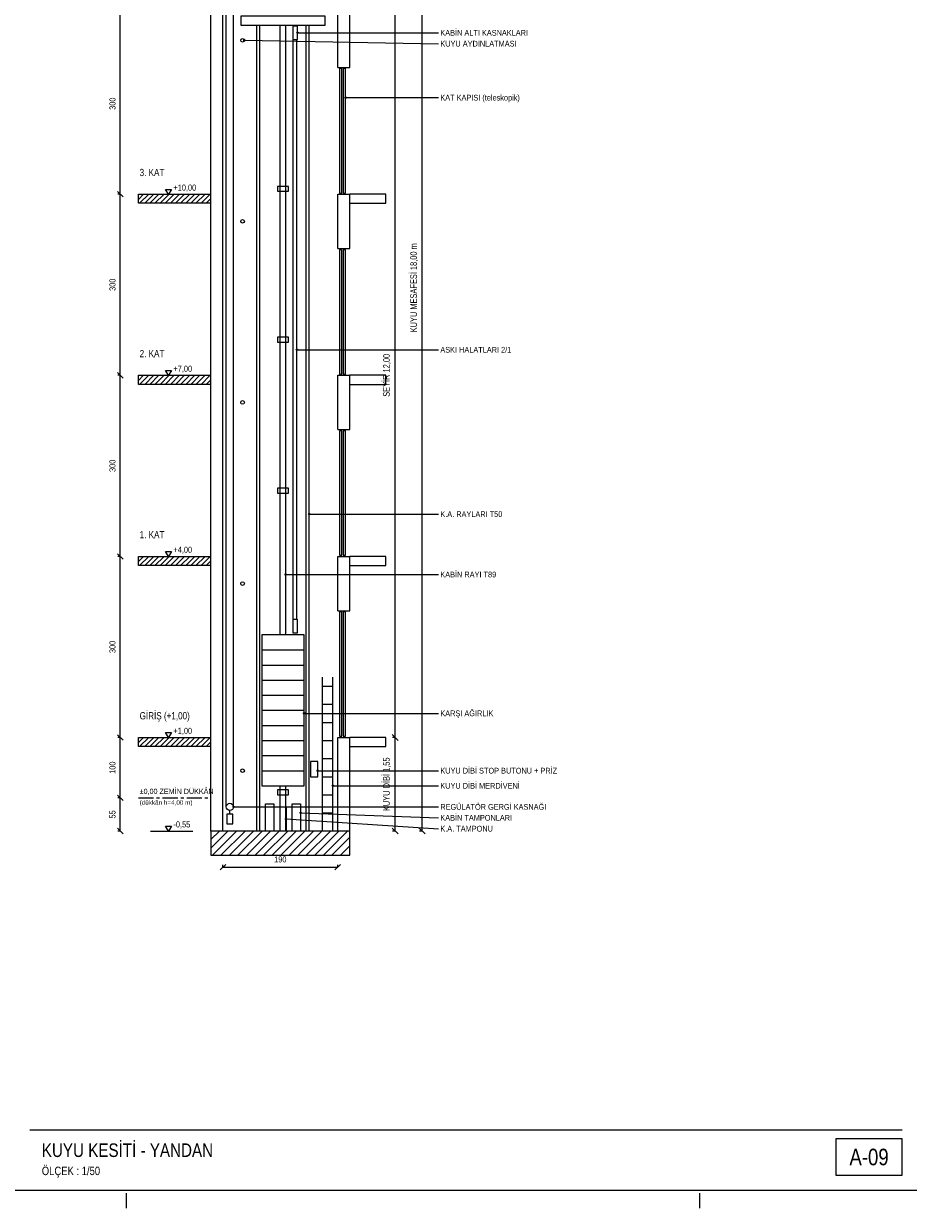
# Model space of a CAD drawing. Header units: centimetres. Extents: x 0 to 14545, y -30 to 2970.
# Tile 19 of 33: x 9430 to 10895, y -30 to 1932. Entities that reach past the tile are written whole.
import ezdxf
from ezdxf.enums import TextEntityAlignment as Align

# ---------------------------------------------------------------- set-up
doc = ezdxf.new("R2010")
doc.units = ezdxf.units.CM
doc.linetypes.add('CENTER', pattern=[40, 25, -5, 5, -5])
for name, color, linetype in [('ASN-ANTET', 4, 'CONTINUOUS'), ('ASN-BASLIK', 5, 'CONTINUOUS'), ('ASN-CERCEVE', 7, 'CONTINUOUS'), ('ASN-DUVAR', 7, 'CONTINUOUS'), ('ASN-EKSEN', 8, 'CENTER'), ('ASN-ELEKTRIK', 3, 'CONTINUOUS'), ('ASN-HALAT', 6, 'CONTINUOUS'), ('ASN-KA', 30, 'CONTINUOUS'), ('ASN-KABIN', 5, 'CONTINUOUS'), ('ASN-KAPI', 3, 'CONTINUOUS'), ('ASN-KOT', 2, 'CONTINUOUS'), ('ASN-MOTOR', 6, 'CONTINUOUS'), ('ASN-OLCU', 3, 'CONTINUOUS'), ('ASN-RAY', 1, 'CONTINUOUS'), ('ASN-TARAMA', 8, 'CONTINUOUS'), ('ASN-YAZI', 4, 'CONTINUOUS'), ('ASN-YUK', 1, 'CONTINUOUS')]:
    doc.layers.add(name, color=color, linetype=linetype)
doc.styles.get("Standard").update_dxf_attribs({"font": 'arial.ttf', "width": 0.8})

msp = doc.modelspace()

# ---------------------------------------------------------------- linework, layer by layer
at = {"layer": 'ASN-ANTET'}
msp.add_line((9440, 100), (10885, 100), dxfattribs=at)
msp.add_lwpolyline([(10775, 25), (10885, 25), (10885, 85), (10775, 85)], close=True, dxfattribs=at)
at = {"layer": 'ASN-CERCEVE'}
for points in [[(0, 0), (14545, 0), (14545, 2970), (0, 2970)], [(100, 0), (14520, 0), (14520, 2970), (100, 2970)]]:
    msp.add_lwpolyline(points, close=True, dxfattribs=at)
at = {"layer": 'ASN-DUVAR'}
for p, q in [((9740, 595), (9740, 2395)), ((9760, 595), (9760, 2395)), ((9950, 1860), (9950, 1950)), ((9970, 1860), (9970, 1950)), ((9950, 1860), (9970, 1860)), ((9950, 1560), (9950, 1650)), ((9950, 1650), (9970, 1650)), ((9970, 1560), (9970, 1650)), ((9950, 1560), (9970, 1560)), ((9950, 1260), (9950, 1350)), ((9950, 1350), (9970, 1350)), ((9970, 1260), (9970, 1350)), ((9950, 1260), (9970, 1260)), ((9950, 960), (9950, 1050)), ((9950, 1050), (9970, 1050)), ((9970, 960), (9970, 1050)), ((9950, 960), (9970, 960)), ((9950, 595), (9950, 750)), ((9950, 750), (9970, 750)), ((9970, 595), (9970, 750))]:
    msp.add_line(p, q, dxfattribs=at)
for points in [[(9740, 1635), (9620, 1635), (9620, 1650), (9740, 1650)], [(9970, 1635), (10030, 1635), (10030, 1650), (9970, 1650)], [(9740, 1335), (9620, 1335), (9620, 1350), (9740, 1350)], [(9970, 1335), (10030, 1335), (10030, 1350), (9970, 1350)], [(9740, 1035), (9620, 1035), (9620, 1050), (9740, 1050)], [(9970, 1035), (10030, 1035), (10030, 1050), (9970, 1050)], [(9740, 735), (9620, 735), (9620, 750), (9740, 750)], [(9970, 735), (10030, 735), (10030, 750), (9970, 750)]]:
    msp.add_lwpolyline(points, dxfattribs=at)
msp.add_lwpolyline([(9740, 555), (9970, 555), (9970, 595), (9740, 595)], close=True, dxfattribs=at)
at = {"layer": 'ASN-EKSEN'}
for p, q in [((9620, 650), (9735, 650)), ((9600, -30), (9600, -5)), ((10550, -30), (10550, -5))]:
    msp.add_line(p, q, dxfattribs=at)
at = {"layer": 'ASN-ELEKTRIK'}
msp.add_lwpolyline([(9905, 685), (9917, 685), (9917, 710), (9905, 710)], close=True, dxfattribs=at)
at = {"layer": 'ASN-HALAT'}
for p, q in [((9765.5, 635), (9765.5, 2340)), ((9777.5, 635), (9777.5, 2340)), ((9876.5, 945.6), (9876.5, 1906.4)), ((9882.5, 945.6), (9882.5, 1906.4))]:
    msp.add_line(p, q, dxfattribs=at)
at = {"layer": 'ASN-KA'}
for p, q in [((9824.5, 895), (9894.5, 895)), ((9824.5, 870), (9894.5, 870)), ((9824.5, 845), (9894.5, 845)), ((9824.5, 820), (9894.5, 820)), ((9824.5, 795), (9894.5, 795)), ((9824.5, 770), (9894.5, 770)), ((9824.5, 745), (9894.5, 745)), ((9824.5, 720), (9894.5, 720)), ((9824.5, 695), (9894.5, 695))]:
    msp.add_line(p, q, dxfattribs=at)
msp.add_lwpolyline([(9824.5, 670), (9894.5, 670), (9894.5, 920), (9824.5, 920)], close=True, dxfattribs=at)
at = {"layer": 'ASN-KABIN'}
msp.add_lwpolyline([(9789.5, 1930), (9929.5, 1930), (9929.5, 1945), (9789.5, 1945)], close=True, dxfattribs=at)
at = {"layer": 'ASN-KAPI'}
for p, q in [((9925, 595), (9925, 850)), ((9942, 595), (9942, 850)), ((9925, 835), (9942, 835)), ((9925, 805), (9942, 805)), ((9925, 775), (9942, 775)), ((9925, 745), (9942, 745)), ((9925, 715), (9942, 715)), ((9925, 685), (9942, 685)), ((9925, 655), (9942, 655)), ((9925, 625), (9942, 625))]:
    msp.add_line(p, q, dxfattribs=at)
for points in [[(9953, 1652), (9957, 1652), (9957, 1858), (9953, 1858)], [(9959, 1652), (9963, 1652), (9963, 1858), (9959, 1858)], [(9953, 1352), (9957, 1352), (9957, 1558), (9953, 1558)], [(9959, 1352), (9963, 1352), (9963, 1558), (9959, 1558)], [(9953, 1052), (9957, 1052), (9957, 1258), (9953, 1258)], [(9959, 1052), (9963, 1052), (9963, 1258), (9959, 1258)], [(9953, 752), (9957, 752), (9957, 958), (9953, 958)], [(9959, 752), (9963, 752), (9963, 958), (9959, 958)]]:
    msp.add_lwpolyline(points, close=True, dxfattribs=at)
at = {"layer": 'ASN-KOT'}
for p, q in [((9640, 1650), (9710, 1650)), ((9640, 1350), (9710, 1350)), ((9640, 1050), (9710, 1050)), ((9640, 750), (9710, 750)), ((9640, 595), (9710, 595))]:
    msp.add_line(p, q, dxfattribs=at)
for points in [[(9670, 1650), (9665, 1658), (9675, 1658)], [(9670, 1350), (9665, 1358), (9675, 1358)], [(9670, 1050), (9665, 1058), (9675, 1058)], [(9670, 750), (9665, 758), (9675, 758)], [(9670, 595), (9665, 603), (9675, 603)]]:
    msp.add_lwpolyline(points, close=True, dxfattribs=at)
at = {"layer": 'ASN-MOTOR'}
msp.add_line((9771.5, 623), (9771.5, 629), dxfattribs=at)
for points in [[(9875.5, 1906.4), (9883.5, 1906.4), (9883.5, 1928.4), (9875.5, 1928.4)], [(9875.5, 923.6), (9883.5, 923.6), (9883.5, 945.6), (9875.5, 945.6)], [(9766.5, 607), (9776.5, 607), (9776.5, 623), (9766.5, 623)]]:
    msp.add_lwpolyline(points, close=True, dxfattribs=at)
for centre, radius in [((9792.5, 1905), 3), ((9792.5, 1605), 3), ((9792.5, 1305), 3), ((9792.5, 1005), 3), ((9792.5, 695), 3), ((9771.5, 635), 6)]:
    msp.add_circle(centre, radius, dxfattribs=at)
at = {"layer": 'ASN-OLCU'}
for p, q in [((10090, 595), (10090, 2395)), ((9590, 1650), (9590, 1950)), ((10045, 750), (10045, 1950)), ((9594.5, 1645.5), (9585.5, 1654.5)), ((9594.5, 1645.5), (9585.5, 1654.5)), ((9590, 1650), (9586, 1650)), ((9590, 1650), (9586, 1650)), ((9590, 1350), (9590, 1650)), ((9594.5, 1345.5), (9585.5, 1354.5)), ((9594.5, 1345.5), (9585.5, 1354.5)), ((9590, 1350), (9586, 1350)), ((9590, 1350), (9586, 1350)), ((9590, 1050), (9590, 1350)), ((9594.5, 1045.5), (9585.5, 1054.5)), ((9594.5, 1045.5), (9585.5, 1054.5)), ((9590, 1050), (9586, 1050)), ((9590, 1050), (9586, 1050)), ((9590, 750), (9590, 1050)), ((9594.5, 745.5), (9585.5, 754.5)), ((9594.5, 745.5), (9585.5, 754.5)), ((9590, 750), (9586, 750)), ((9590, 750), (9586, 750)), ((9590, 650), (9590, 750)), ((10050, 745.1), (10040, 755)), ((10050, 745.1), (10040, 755)), ((10045, 750), (10040.6, 750)), ((10045, 750), (10040.6, 750)), ((10045, 595), (10045, 750)), ((9594.5, 645.5), (9585.5, 654.5)), ((9594.5, 645.5), (9585.5, 654.5)), ((9590, 650), (9586, 650)), ((9590, 650), (9586, 650)), ((9590, 595), (9590, 650)), ((9594.5, 590.5), (9585.5, 599.5)), ((9590, 595), (9586, 595)), ((10050, 590.1), (10040, 600)), ((10045, 595), (10040.6, 595)), ((10095, 590.1), (10085, 600)), ((10090, 595), (10085.6, 595)), ((9755.5, 530.5), (9764.5, 539.5)), ((9760, 535), (9760, 539)), ((9760, 535), (9950, 535)), ((9945.5, 530.5), (9954.5, 539.5)), ((9950, 535), (9950, 539))]:
    msp.add_line(p, q, dxfattribs=at)
at = {"layer": 'ASN-RAY'}
for p, q in [((9816, 595), (9816, 1930)), ((9821, 595), (9821, 1930)), ((9855, 920), (9855, 1930)), ((9864, 920), (9864, 1930)), ((9898, 595), (9898, 1930)), ((9903, 595), (9903, 1930)), ((9855, 595), (9855, 670)), ((9864, 595), (9864, 670))]:
    msp.add_line(p, q, dxfattribs=at)
for points in [[(9850.5, 1655), (9868.5, 1655), (9868.5, 1663), (9850.5, 1663)], [(9850.5, 1405), (9868.5, 1405), (9868.5, 1413), (9850.5, 1413)], [(9850.5, 1155), (9868.5, 1155), (9868.5, 1163), (9850.5, 1163)], [(9850.5, 655), (9868.5, 655), (9868.5, 663), (9850.5, 663)]]:
    msp.add_lwpolyline(points, close=True, dxfattribs=at)
at = {"layer": 'ASN-TARAMA'}
for p, q in [((9620, 1641.5), (9628.5, 1650)), ((9622, 1635), (9637, 1650)), ((9630.5, 1635), (9645.5, 1650)), ((9638.9, 1635), (9653.9, 1650)), ((9647.4, 1635), (9662.4, 1650)), ((9655.9, 1635), (9670.9, 1650)), ((9664.4, 1635), (9679.4, 1650)), ((9672.9, 1635), (9687.9, 1650)), ((9681.4, 1635), (9696.4, 1650)), ((9689.9, 1635), (9704.9, 1650)), ((9698.3, 1635), (9713.3, 1650)), ((9706.8, 1635), (9721.8, 1650)), ((9715.3, 1635), (9730.3, 1650)), ((9723.8, 1635), (9738.8, 1650)), ((9732.3, 1635), (9740, 1642.7)), ((9620, 1341.5), (9628.5, 1350)), ((9622, 1335), (9637, 1350)), ((9630.5, 1335), (9645.5, 1350)), ((9638.9, 1335), (9653.9, 1350)), ((9647.4, 1335), (9662.4, 1350)), ((9655.9, 1335), (9670.9, 1350)), ((9664.4, 1335), (9679.4, 1350)), ((9672.9, 1335), (9687.9, 1350)), ((9681.4, 1335), (9696.4, 1350)), ((9689.9, 1335), (9704.9, 1350)), ((9698.3, 1335), (9713.3, 1350)), ((9706.8, 1335), (9721.8, 1350)), ((9715.3, 1335), (9730.3, 1350)), ((9723.8, 1335), (9738.8, 1350)), ((9732.3, 1335), (9740, 1342.7)), ((9620, 1041.5), (9628.5, 1050)), ((9622, 1035), (9637, 1050)), ((9630.5, 1035), (9645.5, 1050)), ((9638.9, 1035), (9653.9, 1050)), ((9647.4, 1035), (9662.4, 1050)), ((9655.9, 1035), (9670.9, 1050)), ((9664.4, 1035), (9679.4, 1050)), ((9672.9, 1035), (9687.9, 1050)), ((9681.4, 1035), (9696.4, 1050)), ((9689.9, 1035), (9704.9, 1050)), ((9698.3, 1035), (9713.3, 1050)), ((9706.8, 1035), (9721.8, 1050)), ((9715.3, 1035), (9730.3, 1050)), ((9723.8, 1035), (9738.8, 1050)), ((9732.3, 1035), (9740, 1042.7)), ((9620, 741.5), (9628.5, 750)), ((9622, 735), (9637, 750)), ((9630.5, 735), (9645.5, 750)), ((9638.9, 735), (9653.9, 750)), ((9647.4, 735), (9662.4, 750)), ((9655.9, 735), (9670.9, 750)), ((9664.4, 735), (9679.4, 750)), ((9672.9, 735), (9687.9, 750)), ((9681.4, 735), (9696.4, 750)), ((9689.9, 735), (9704.9, 750)), ((9698.3, 735), (9713.3, 750)), ((9706.8, 735), (9721.8, 750)), ((9715.3, 735), (9730.3, 750)), ((9723.8, 735), (9738.8, 750)), ((9732.3, 735), (9740, 742.7)), ((9740, 580.9), (9754.1, 595)), ((9740, 566.7), (9768.3, 595)), ((9742.4, 555), (9782.4, 595)), ((9756.6, 555), (9796.6, 595)), ((9770.7, 555), (9810.7, 595)), ((9784.9, 555), (9824.9, 595)), ((9799, 555), (9839, 595)), ((9813.1, 555), (9853.1, 595)), ((9827.3, 555), (9867.3, 595)), ((9841.4, 555), (9881.4, 595)), ((9855.6, 555), (9895.6, 595)), ((9869.7, 555), (9909.7, 595)), ((9883.8, 555), (9923.8, 595)), ((9898, 555), (9938, 595)), ((9912.1, 555), (9952.1, 595)), ((9926.3, 555), (9966.3, 595)), ((9940.4, 555), (9970, 584.6)), ((9954.6, 555), (9970, 570.4)), ((9968.7, 555), (9970, 556.3))]:
    msp.add_line(p, q, dxfattribs=at)
at = {"layer": 'ASN-YAZI'}
for p, q in [((9795.5, 1905), (10117, 1899.4)), ((9883.5, 1917.4), (10117, 1917.4)), ((9963, 1810), (10117, 1810)), ((9882.5, 1392.3), (10117, 1392.3)), ((9903, 1120), (10117, 1120)), ((9864, 1020), (10117, 1020)), ((9894.5, 790), (10117, 790)), ((9917, 695), (10117, 695)), ((9942, 670), (10117, 670)), ((9777.5, 635), (10117, 635)), ((9864.5, 615), (10117, 598.9)), ((9888.5, 625), (10117, 617))]:
    msp.add_line(p, q, dxfattribs=at)
for centre in [(9795.5, 1905), (9883.5, 1917.4), (9963, 1810), (9882.5, 1392.3), (9903, 1120), (9864, 1020), (9894.5, 790), (9917, 695), (9942, 670), (9777.5, 635), (9864.5, 615), (9888.5, 625)]:
    msp.add_circle(centre, 1.2, dxfattribs=at)
at = {"layer": 'ASN-YUK'}
for points in [[(9830.5, 595), (9830.5, 640), (9844.5, 640), (9844.5, 595)], [(9854.5, 595), (9854.5, 635), (9864.5, 635), (9864.5, 595)], [(9874.5, 595), (9874.5, 640), (9888.5, 640), (9888.5, 595)]]:
    msp.add_lwpolyline(points, dxfattribs=at)

# ---------------------------------------------------------------- texts
at = {"layer": 'ASN-ANTET', "width": 0.8}
msp.add_text('A-09', height=27.5, dxfattribs=at).set_placement((10830, 55), align=Align.MIDDLE_CENTER)
msp.add_text('ÖLÇEK : 1/50', height=14, dxfattribs=at).set_placement((9460, 25))
at = {"layer": 'ASN-BASLIK', "width": 0.8}
for s, height, p in [('3. KAT', 12, (9622, 1680)), ('2. KAT', 12, (9622, 1380)), ('1. KAT', 12, (9622, 1080)), ('GİRİŞ (+1,00)', 12, (9622, 780)), ('KUYU KESİTİ - YANDAN', 22.5, (9460, 55))]:
    msp.add_text(s, height=height, dxfattribs=at).set_placement(p)
at = {"layer": 'ASN-KOT', "width": 0.8}
for s, height, p in [('+10,00', 10, (9678, 1653)), ('+7,00', 10, (9678, 1353)), ('+4,00', 10, (9678, 1053)), ('+1,00', 10, (9678, 753)), ('%%p0,00 ZEMİN DÜKKÂN', 8.5, (9622, 654)), ('-0,55', 10, (9678, 598))]:
    msp.add_text(s, height=height, dxfattribs=at).set_placement(p, align=Align.BOTTOM_LEFT)
msp.add_text('(dükkân h=4,00 m)', height=7.5, dxfattribs=at).set_placement((9622, 646), align=Align.TOP_LEFT)
at = {"layer": 'ASN-OLCU', "width": 0.8}
for s, height, p in [('300', 10, (9585, 1800)), ('KUYU MESAFESİ 18,00 m', 11, (10084.5, 1495)), ('300', 10, (9585, 1500)), ('SEYİR 12,00', 11, (10039.5, 1350)), ('300', 10, (9585, 1200)), ('300', 10, (9585, 900)), ('100', 10, (9585, 700)), ('KUYU DİBİ 1,55', 11, (10039.5, 672.5)), ('55', 10, (9585, 622.5))]:
    msp.add_text(s, height=height, rotation=90, dxfattribs=at).set_placement(p, align=Align.BOTTOM_CENTER)
msp.add_text('190', height=10, dxfattribs=at).set_placement((9855, 540), align=Align.BOTTOM_CENTER)
at = {"layer": 'ASN-YAZI', "width": 0.8}
for s, p in [('KABİN ALTI KASNAKLARI', (10120, 1917.4)), ('KUYU AYDINLATMASI', (10120, 1899.4)), ('KAT KAPISI (teleskopik)', (10120, 1810)), ('ASKI HALATLARI 2/1', (10120, 1392.3)), ('K.A. RAYLARI T50', (10120, 1120)), ('KABİN RAYI T89', (10120, 1020)), ('KARŞI AĞIRLIK', (10120, 790)), ('KUYU DİBİ STOP BUTONU + PRİZ', (10120, 695)), ('KUYU DİBİ MERDİVENİ', (10120, 670)), ('REGÜLATÖR GERGİ KASNAĞI', (10120, 635)), ('KABİN TAMPONLARI', (10120, 617)), ('K.A. TAMPONU', (10120, 598.9))]:
    msp.add_text(s, height=9.5, dxfattribs=at).set_placement(p, align=Align.MIDDLE_LEFT)

doc.saveas('drawing.dxf')
